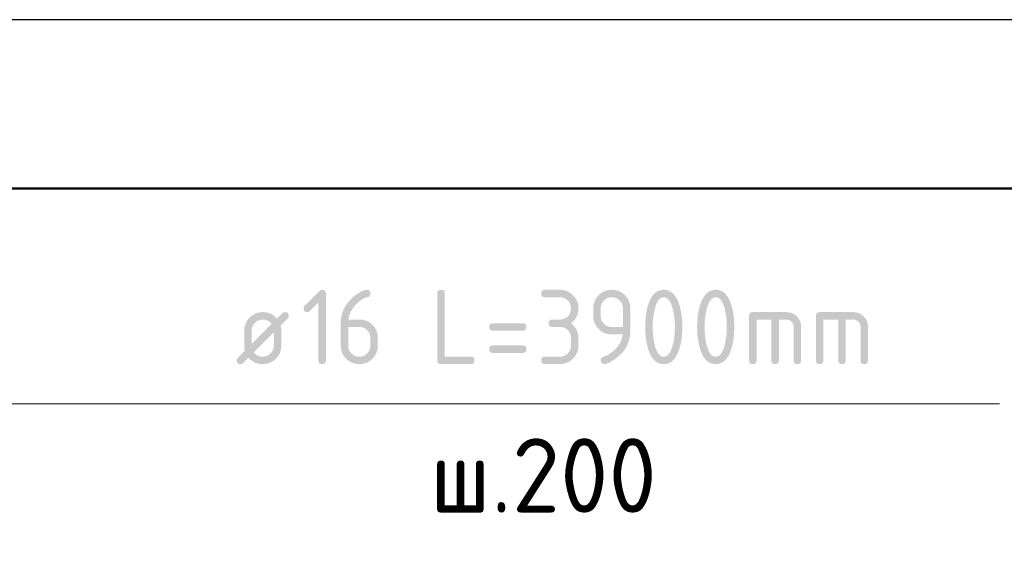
# Model space of a CAD drawing. Header units: millimetres. Extents: x 0 to 50400, y 0 to 35640.
# Tile 11 of 25: x 17994 to 21492, y 33718 to 35640. Entities that reach past the tile are written whole.
import ezdxf

# ---------------------------------------------------------------- set-up
doc = ezdxf.new("R2010")
doc.units = ezdxf.units.MM
for name, color, linetype, lineweight in [('Standard', 7, 'Continuous', 25), ('ДОП Верх по Х', 7, 'Continuous', 25), ('Позиционная метка номер позиции', 7, 'Continuous', 13)]:
    doc.layers.add(name, color=color, linetype=linetype, lineweight=lineweight)
doc.styles.add('ISOCPEUR', font='txt')

msp = doc.modelspace()

# ---------------------------------------------------------------- hatches: boundary and pattern name
at = {"layer": 'ДОП Верх по Х', "linetype": 'Continuous', "lineweight": 13, "transparency": 33554687}
for points in [[(19055.2, 34634.4), (19024.8, 34604), (19023.9, 34603.1), (19022.8, 34602.3), (19021.8, 34601.6), (19020.6, 34601.2), (19019.5, 34600.7), (19018.2, 34600.4), (19017, 34600.2), (19015.6, 34600.2), (19014, 34600.2), (19012.5, 34600.4), (19011.1, 34600.6), (19009.9, 34601), (19008.6, 34601.4), (19007.6, 34602.1), (19006.6, 34602.7), (19005.7, 34603.5), (19004.9, 34604.3), (19004.3, 34605.4), (19003.7, 34606.4), (19003.3, 34607.6), (19002.9, 34608.9), (19002.7, 34610.3), (19002.4, 34611.7), (19002.4, 34613.4), (19002.4, 34614.7), (19002.7, 34616), (19002.9, 34617.2), (19003.4, 34618.4), (19003.9, 34619.6), (19004.6, 34620.6), (19005.3, 34621.6), (19006.2, 34622.6), (19057.8, 34674.2), (19059.1, 34675.5), (19060.5, 34676.5), (19061.8, 34677.4), (19063.1, 34678.1), (19064.4, 34678.7), (19065.8, 34679.1), (19067.1, 34679.4), (19068.4, 34679.4), (19070.1, 34679.4), (19071.5, 34679.2), (19073, 34679), (19074.2, 34678.6), (19075.5, 34678.2), (19076.5, 34677.5), (19077.5, 34676.9), (19078.4, 34676.1), (19079.2, 34675.3), (19079.8, 34674.2), (19080.4, 34673.2), (19080.9, 34672), (19081.3, 34670.7), (19081.5, 34669.3), (19081.7, 34667.8), (19081.7, 34666.2), (19081.7, 34428.6), (19081.7, 34426.9), (19081.5, 34425.5), (19081.3, 34424.1), (19080.9, 34422.8), (19080.4, 34421.6), (19079.8, 34420.6), (19079.2, 34419.5), (19078.4, 34418.7), (19077.5, 34417.9), (19076.5, 34417.3), (19075.5, 34416.6), (19074.2, 34416.2), (19073, 34415.8), (19071.5, 34415.6), (19070.1, 34415.4), (19068.4, 34415.4), (19066.8, 34415.4), (19065.4, 34415.6), (19063.9, 34415.8), (19062.7, 34416.2), (19061.4, 34416.6), (19060.4, 34417.3), (19059.4, 34417.9), (19058.5, 34418.7), (19057.7, 34419.5), (19057.1, 34420.6), (19056.5, 34421.6), (19056, 34422.8), (19055.6, 34424.1), (19055.4, 34425.5), (19055.2, 34426.9), (19055.2, 34428.6)], [(19477.7, 34666.2), (19477.7, 34667.8), (19477.9, 34669.3), (19478.1, 34670.7), (19478.5, 34672), (19478.9, 34673.2), (19479.5, 34674.2), (19480.2, 34675.3), (19481, 34676.1), (19481.8, 34676.9), (19482.8, 34677.5), (19483.9, 34678.2), (19485.1, 34678.6), (19486.4, 34679), (19487.8, 34679.2), (19489.3, 34679.4), (19490.9, 34679.4), (19492.6, 34679.4), (19494, 34679.2), (19495.4, 34679), (19496.7, 34678.6), (19497.9, 34678.2), (19499, 34677.5), (19500, 34676.9), (19500.8, 34676.1), (19501.6, 34675.3), (19502.3, 34674.2), (19502.9, 34673.2), (19503.3, 34672), (19503.7, 34670.7), (19503.9, 34669.3), (19504.1, 34667.8), (19504.1, 34666.2), (19504.1, 34441.8), (19596.5, 34441.8), (19598.1, 34441.8), (19599.6, 34441.6), (19601, 34441.4), (19602.3, 34441), (19603.5, 34440.6), (19604.5, 34440), (19605.6, 34439.4), (19606.4, 34438.5), (19607.2, 34437.7), (19607.8, 34436.7), (19608.5, 34435.6), (19608.9, 34434.4), (19609.3, 34433.2), (19609.5, 34431.7), (19609.7, 34430.3), (19609.7, 34428.6), (19609.7, 34427), (19609.5, 34425.5), (19609.3, 34424.1), (19608.9, 34422.8), (19608.5, 34421.6), (19607.8, 34420.6), (19607.2, 34419.5), (19606.4, 34418.7), (19605.6, 34417.9), (19604.5, 34417.3), (19603.5, 34416.6), (19602.3, 34416.2), (19601, 34415.8), (19599.6, 34415.6), (19598.1, 34415.4), (19596.5, 34415.4), (19490.9, 34415.4), (19489.3, 34415.4), (19487.8, 34415.6), (19486.4, 34415.8), (19485.1, 34416.2), (19483.9, 34416.6), (19482.8, 34417.3), (19481.8, 34417.9), (19481, 34418.7), (19480.2, 34419.5), (19479.5, 34420.6), (19478.9, 34421.6), (19478.5, 34422.8), (19478.1, 34424.1), (19477.9, 34425.5), (19477.7, 34426.9), (19477.7, 34428.6)], [(19912.9, 34547.4), (19886.6, 34547.4), (19884.9, 34547.4), (19883.5, 34547.6), (19882, 34547.8), (19880.8, 34548.2), (19879.5, 34548.6), (19878.5, 34549.2), (19877.5, 34549.9), (19876.7, 34550.7), (19875.8, 34551.5), (19875.2, 34552.6), (19874.6, 34553.6), (19874.2, 34554.8), (19873.8, 34556.1), (19873.6, 34557.5), (19873.4, 34559), (19873.4, 34560.6), (19873.4, 34562.3), (19873.6, 34563.7), (19873.8, 34565.2), (19874.2, 34566.4), (19874.6, 34567.6), (19875.2, 34568.7), (19875.8, 34569.7), (19876.7, 34570.5), (19877.5, 34571.4), (19878.5, 34572), (19879.5, 34572.6), (19880.8, 34573), (19882, 34573.4), (19883.5, 34573.6), (19884.9, 34573.8), (19886.6, 34573.8), (19912.9, 34573.8), (19917.1, 34573.8), (19920.9, 34574.6), (19924.8, 34575.3), (19928.3, 34576.7), (19931.8, 34578.1), (19935, 34580.3), (19938.2, 34582.5), (19941, 34585.3), (19943.9, 34588.2), (19946.1, 34591.4), (19948.2, 34594.6), (19949.7, 34598.1), (19951.1, 34601.6), (19951.8, 34605.4), (19952.5, 34609.2), (19952.5, 34613.4), (19952.5, 34617.5), (19951.8, 34621.3), (19951.1, 34625.1), (19949.6, 34628.6), (19948.2, 34632.1), (19946, 34635.3), (19943.8, 34638.5), (19940.9, 34641.4), (19938, 34644.3), (19934.8, 34646.4), (19931.6, 34648.6), (19928.1, 34650), (19924.7, 34651.5), (19920.8, 34652.2), (19917, 34652.9), (19912.9, 34652.9), (19860.2, 34652.9), (19858.5, 34652.9), (19857.1, 34653.1), (19855.6, 34653.4), (19854.4, 34653.8), (19853.2, 34654.2), (19852.1, 34654.8), (19851.1, 34655.4), (19850.3, 34656.2), (19849.4, 34657.1), (19848.8, 34658.1), (19848.2, 34659.1), (19847.8, 34660.4), (19847.4, 34661.6), (19847.2, 34663.1), (19847, 34664.5), (19847, 34666.2), (19847, 34667.8), (19847.2, 34669.3), (19847.4, 34670.7), (19847.8, 34672), (19848.2, 34673.2), (19848.8, 34674.2), (19849.4, 34675.3), (19850.3, 34676.1), (19851.1, 34676.9), (19852.1, 34677.5), (19853.2, 34678.1), (19854.4, 34678.6), (19855.6, 34679), (19857.1, 34679.2), (19858.5, 34679.4), (19860.2, 34679.4), (19912.9, 34679.4), (19916.4, 34679.4), (19919.7, 34679.1), (19923, 34678.8), (19926.1, 34678.2), (19929.3, 34677.6), (19932.4, 34676.7), (19935.4, 34675.8), (19938.3, 34674.5), (19941.2, 34673.3), (19944, 34671.8), (19946.8, 34670.3), (19949.5, 34668.5), (19952.2, 34666.7), (19954.7, 34664.5), (19957.2, 34662.4), (19959.7, 34660), (19962.1, 34657.6), (19964.2, 34655), (19966.3, 34652.5), (19968.1, 34649.8), (19969.9, 34647.1), (19971.4, 34644.4), (19972.9, 34641.6), (19974.2, 34638.6), (19975.4, 34635.7), (19976.3, 34632.7), (19977.2, 34629.7), (19977.8, 34626.5), (19978.4, 34623.4), (19978.7, 34620.1), (19979, 34616.8), (19979, 34613.4), (19979, 34609.3), (19978.6, 34605.4), (19978.2, 34601.5), (19977.3, 34597.8), (19976.5, 34594.1), (19975.3, 34590.6), (19974, 34587.1), (19972.4, 34583.8), (19970.7, 34580.5), (19968.7, 34577.4), (19966.6, 34574.3), (19964.1, 34571.4), (19961.7, 34568.5), (19958.8, 34565.8), (19955.9, 34563.1), (19952.6, 34560.6), (19955.9, 34558.1), (19958.8, 34555.4), (19961.7, 34552.7), (19964.1, 34549.8), (19966.6, 34546.9), (19968.7, 34543.8), (19970.7, 34540.7), (19972.4, 34537.4), (19974, 34534.1), (19975.3, 34530.6), (19976.5, 34527.1), (19977.3, 34523.4), (19978.2, 34519.7), (19978.6, 34515.8), (19979, 34511.9), (19979, 34507.8), (19979, 34481.4), (19979, 34478), (19978.7, 34474.7), (19978.4, 34471.4), (19977.8, 34468.2), (19977.2, 34465), (19976.3, 34462), (19975.3, 34458.9), (19974.1, 34456), (19972.9, 34453.1), (19971.4, 34450.3), (19969.9, 34447.5), (19968.1, 34444.9), (19966.2, 34442.2), (19964.1, 34439.6), (19962, 34437.1), (19959.6, 34434.7), (19957.1, 34432.3), (19954.6, 34430.2), (19952, 34428.1), (19949.4, 34426.3), (19946.7, 34424.4), (19943.9, 34422.9), (19941.1, 34421.4), (19938.2, 34420.2), (19935.3, 34419), (19932.2, 34418.1), (19929.2, 34417.2), (19926.1, 34416.6), (19922.9, 34416), (19919.6, 34415.7), (19916.3, 34415.4), (19912.9, 34415.4), (19860.2, 34415.4), (19858.5, 34415.4), (19857.1, 34415.6), (19855.6, 34415.8), (19854.4, 34416.2), (19853.2, 34416.6), (19852.1, 34417.3), (19851.1, 34417.9), (19850.3, 34418.7), (19849.4, 34419.5), (19848.8, 34420.6), (19848.2, 34421.6), (19847.8, 34422.8), (19847.4, 34424.1), (19847.2, 34425.5), (19847, 34427), (19847, 34428.6), (19847, 34430.3), (19847.2, 34431.7), (19847.4, 34433.2), (19847.8, 34434.4), (19848.2, 34435.6), (19848.8, 34436.7), (19849.4, 34437.7), (19850.3, 34438.5), (19851.1, 34439.4), (19852.1, 34440), (19853.2, 34440.6), (19854.4, 34441), (19855.6, 34441.4), (19857.1, 34441.6), (19858.5, 34441.8), (19860.2, 34441.8), (19912.9, 34441.8), (19917.1, 34441.8), (19920.9, 34442.6), (19924.8, 34443.3), (19928.3, 34444.7), (19931.8, 34446.2), (19935, 34448.3), (19938.2, 34450.5), (19941, 34453.3), (19943.9, 34456.2), (19946.1, 34459.4), (19948.2, 34462.6), (19949.7, 34466.1), (19951.1, 34469.6), (19951.8, 34473.4), (19952.5, 34477.3), (19952.5, 34481.4), (19952.5, 34507.8), (19952.5, 34511.9), (19951.8, 34515.7), (19951.1, 34519.5), (19949.6, 34523), (19948.2, 34526.5), (19946, 34529.7), (19943.8, 34532.9), (19940.9, 34535.8), (19938, 34538.7), (19934.8, 34540.9), (19931.6, 34543), (19928.1, 34544.5), (19924.7, 34545.9), (19920.8, 34546.7), (19917, 34547.4)], [(20598.8, 34600), (20717.5, 34600), (20720.3, 34600), (20722.9, 34599.8), (20725.6, 34599.6), (20728.2, 34599.1), (20730.7, 34598.6), (20733.2, 34597.9), (20735.6, 34597.2), (20737.9, 34596.2), (20740.3, 34595.3), (20742.5, 34594.1), (20744.8, 34592.9), (20746.9, 34591.4), (20749, 34590), (20751, 34588.3), (20753, 34586.7), (20755, 34584.8), (20756.9, 34582.8), (20758.5, 34580.8), (20760.2, 34578.8), (20761.7, 34576.7), (20763.1, 34574.6), (20764.3, 34572.3), (20765.5, 34570.1), (20766.4, 34567.7), (20767.4, 34565.4), (20768.1, 34563), (20768.8, 34560.5), (20769.3, 34557.9), (20769.8, 34555.4), (20770, 34552.7), (20770.2, 34550.1), (20770.2, 34547.3), (20770.2, 34428.6), (20770.2, 34426.9), (20770, 34425.5), (20769.8, 34424), (20769.4, 34422.8), (20769, 34421.6), (20768.4, 34420.5), (20767.8, 34419.5), (20766.9, 34418.7), (20766.1, 34417.9), (20765.1, 34417.3), (20764.1, 34416.6), (20762.8, 34416.2), (20761.6, 34415.8), (20760.1, 34415.6), (20758.7, 34415.4), (20757, 34415.4), (20755.4, 34415.4), (20753.9, 34415.6), (20752.5, 34415.8), (20751.2, 34416.2), (20750, 34416.6), (20749, 34417.3), (20747.9, 34417.9), (20747.1, 34418.7), (20746.3, 34419.5), (20745.7, 34420.5), (20745, 34421.6), (20744.6, 34422.8), (20744.2, 34424), (20744, 34425.5), (20743.8, 34426.9), (20743.8, 34428.6), (20743.8, 34547.2), (20743.8, 34550), (20743.3, 34552.6), (20742.9, 34555.2), (20741.9, 34557.5), (20741, 34559.9), (20739.5, 34562), (20738.1, 34564.1), (20736.2, 34566), (20734.3, 34567.9), (20732.2, 34569.3), (20730.1, 34570.7), (20727.7, 34571.7), (20725.4, 34572.6), (20722.8, 34573.1), (20720.3, 34573.6), (20717.5, 34573.6), (20691.2, 34573.6), (20691.2, 34428.6), (20691.2, 34426.9), (20690.9, 34425.5), (20690.7, 34424), (20690.3, 34422.8), (20689.9, 34421.6), (20689.3, 34420.5), (20688.7, 34419.5), (20687.8, 34418.7), (20687, 34417.9), (20686, 34417.3), (20684.9, 34416.6), (20683.7, 34416.2), (20682.5, 34415.8), (20681, 34415.6), (20679.6, 34415.4), (20677.9, 34415.4), (20676.3, 34415.4), (20674.8, 34415.6), (20673.4, 34415.8), (20672.1, 34416.2), (20670.9, 34416.6), (20669.9, 34417.3), (20668.8, 34417.9), (20668, 34418.7), (20667.2, 34419.5), (20666.6, 34420.5), (20665.9, 34421.6), (20665.5, 34422.8), (20665.1, 34424), (20664.9, 34425.5), (20664.7, 34426.9), (20664.7, 34428.6), (20664.7, 34573.6), (20612, 34573.6), (20612, 34428.6), (20612, 34426.9), (20611.8, 34425.5), (20611.6, 34424), (20611.2, 34422.8), (20610.8, 34421.6), (20610.2, 34420.5), (20609.6, 34419.5), (20608.7, 34418.7), (20607.9, 34417.9), (20606.9, 34417.3), (20605.8, 34416.6), (20604.6, 34416.2), (20603.4, 34415.8), (20601.9, 34415.6), (20600.5, 34415.4), (20598.8, 34415.4), (20597.2, 34415.4), (20595.7, 34415.6), (20594.3, 34415.8), (20593, 34416.2), (20591.8, 34416.6), (20590.8, 34417.3), (20589.7, 34417.9), (20588.9, 34418.7), (20588.1, 34419.5), (20587.5, 34420.5), (20586.8, 34421.6), (20586.4, 34422.8), (20586, 34424), (20585.8, 34425.5), (20585.6, 34426.9), (20585.6, 34428.6), (20585.6, 34586.9), (20585.6, 34588.5), (20585.8, 34589.9), (20586, 34591.4), (20586.4, 34592.6), (20586.8, 34593.9), (20587.4, 34594.9), (20588.1, 34595.9), (20588.9, 34596.8), (20589.7, 34597.6), (20590.8, 34598.2), (20591.8, 34598.8), (20593, 34599.2), (20594.2, 34599.6), (20595.7, 34599.8), (20597.1, 34600)], [(20836.3, 34600), (20955, 34600), (20957.8, 34600), (20960.5, 34599.8), (20963.1, 34599.6), (20965.7, 34599.1), (20968.3, 34598.6), (20970.7, 34597.9), (20973.2, 34597.2), (20975.5, 34596.2), (20977.8, 34595.3), (20980.1, 34594.1), (20982.3, 34592.9), (20984.4, 34591.4), (20986.6, 34590), (20988.6, 34588.3), (20990.6, 34586.7), (20992.5, 34584.8), (20994.4, 34582.8), (20996.1, 34580.8), (20997.8, 34578.8), (20999.2, 34576.7), (21000.6, 34574.6), (21001.8, 34572.3), (21003, 34570.1), (21004, 34567.7), (21004.9, 34565.4), (21005.6, 34563), (21006.4, 34560.5), (21006.8, 34557.9), (21007.3, 34555.4), (21007.6, 34552.7), (21007.8, 34550.1), (21007.8, 34547.3), (21007.8, 34428.6), (21007.8, 34426.9), (21007.6, 34425.5), (21007.4, 34424), (21007, 34422.8), (21006.6, 34421.6), (21005.9, 34420.5), (21005.3, 34419.5), (21004.5, 34418.7), (21003.7, 34417.9), (21002.6, 34417.3), (21001.6, 34416.6), (21000.4, 34416.2), (20999.1, 34415.8), (20997.7, 34415.6), (20996.2, 34415.4), (20994.6, 34415.4), (20992.9, 34415.4), (20991.5, 34415.6), (20990, 34415.8), (20988.8, 34416.2), (20987.6, 34416.6), (20986.5, 34417.3), (20985.5, 34417.9), (20984.7, 34418.7), (20983.8, 34419.5), (20983.2, 34420.5), (20982.6, 34421.6), (20982.2, 34422.8), (20981.8, 34424), (20981.6, 34425.5), (20981.4, 34426.9), (20981.4, 34428.6), (20981.4, 34547.2), (20981.4, 34550), (20980.9, 34552.6), (20980.4, 34555.2), (20979.5, 34557.5), (20978.5, 34559.9), (20977.1, 34562), (20975.7, 34564.1), (20973.8, 34566), (20971.9, 34567.9), (20969.8, 34569.3), (20967.6, 34570.7), (20965.3, 34571.7), (20963, 34572.6), (20960.4, 34573.1), (20957.8, 34573.6), (20955, 34573.6), (20928.7, 34573.6), (20928.7, 34428.6), (20928.7, 34426.9), (20928.5, 34425.5), (20928.3, 34424), (20927.9, 34422.8), (20927.5, 34421.6), (20926.8, 34420.5), (20926.2, 34419.5), (20925.4, 34418.7), (20924.6, 34417.9), (20923.5, 34417.3), (20922.5, 34416.6), (20921.3, 34416.2), (20920, 34415.8), (20918.6, 34415.6), (20917.1, 34415.4), (20915.5, 34415.4), (20913.8, 34415.4), (20912.4, 34415.6), (20910.9, 34415.8), (20909.7, 34416.2), (20908.4, 34416.6), (20907.4, 34417.3), (20906.4, 34417.9), (20905.5, 34418.7), (20904.7, 34419.5), (20904.1, 34420.5), (20903.5, 34421.6), (20903.1, 34422.8), (20902.7, 34424), (20902.5, 34425.5), (20902.2, 34426.9), (20902.2, 34428.6), (20902.2, 34573.6), (20849.6, 34573.6), (20849.6, 34428.6), (20849.6, 34426.9), (20849.4, 34425.5), (20849.2, 34424), (20848.8, 34422.8), (20848.4, 34421.6), (20847.7, 34420.5), (20847.1, 34419.5), (20846.3, 34418.7), (20845.5, 34417.9), (20844.4, 34417.3), (20843.4, 34416.6), (20842.2, 34416.2), (20840.9, 34415.8), (20839.5, 34415.6), (20838, 34415.4), (20836.4, 34415.4), (20834.7, 34415.4), (20833.3, 34415.6), (20831.8, 34415.8), (20830.6, 34416.2), (20829.3, 34416.6), (20828.3, 34417.3), (20827.3, 34417.9), (20826.5, 34418.7), (20825.6, 34419.5), (20825, 34420.5), (20824.4, 34421.6), (20824, 34422.8), (20823.6, 34424), (20823.4, 34425.5), (20823.1, 34426.9), (20823.1, 34428.6), (20823.1, 34586.9), (20823.1, 34588.5), (20823.4, 34589.9), (20823.6, 34591.4), (20824, 34592.6), (20824.4, 34593.9), (20825, 34594.9), (20825.6, 34595.9), (20826.4, 34596.8), (20827.3, 34597.6), (20828.3, 34598.2), (20829.3, 34598.8), (20830.6, 34599.2), (20831.8, 34599.6), (20833.2, 34599.8), (20834.7, 34600)]]:
    msp.add_hatch(color=7, dxfattribs=at).paths.add_polyline_path(points, flags=16)
h = msp.add_hatch(color=7, dxfattribs=at)
h.paths.add_polyline_path([(19161, 34547.4), (19161, 34481.4), (19161, 34477.3), (19161.7, 34473.4), (19162.5, 34469.6), (19163.9, 34466.1), (19165.3, 34462.6), (19167.5, 34459.4), (19169.6, 34456.2), (19172.5, 34453.3), (19175.3, 34450.5), (19178.5, 34448.3), (19181.7, 34446.2), (19185.2, 34444.7), (19188.7, 34443.3), (19192.5, 34442.6), (19196.3, 34441.8), (19200.4, 34441.8), (19204.6, 34441.8), (19208.4, 34442.6), (19212.2, 34443.3), (19215.7, 34444.7), (19219.2, 34446.2), (19222.4, 34448.4), (19225.6, 34450.5), (19228.4, 34453.4), (19231.3, 34456.3), (19233.4, 34459.5), (19235.6, 34462.7), (19237, 34466.2), (19238.4, 34469.7), (19239.2, 34473.5), (19239.9, 34477.3), (19239.9, 34481.4), (19239.9, 34507.8), (19239.9, 34512), (19239.2, 34515.8), (19238.4, 34519.6), (19237, 34523.1), (19235.5, 34526.6), (19233.4, 34529.8), (19231.2, 34533), (19228.3, 34535.9), (19225.4, 34538.8), (19222.3, 34540.9), (19219.1, 34543.1), (19215.6, 34544.5), (19212.1, 34546), (19208.3, 34546.7), (19204.5, 34547.4), (19200.4, 34547.4)])
h.paths.add_polyline_path([(19226.7, 34679.4), (19228.4, 34679.4), (19229.8, 34679.2), (19231.2, 34679), (19232.5, 34678.6), (19233.7, 34678.2), (19234.7, 34677.5), (19235.8, 34676.9), (19236.6, 34676.1), (19237.4, 34675.3), (19238, 34674.2), (19238.6, 34673.2), (19239.1, 34672), (19239.5, 34670.7), (19239.7, 34669.3), (19239.9, 34667.8), (19239.9, 34666.2), (19239.9, 34663.7), (19239.5, 34661.8), (19239.1, 34659.9), (19238.2, 34658.5), (19237.4, 34657), (19236.2, 34656.1), (19235, 34655.2), (19233.3, 34654.8), (19229.7, 34653.9), (19226.1, 34652.6), (19222.6, 34651.4), (19219.1, 34649.8), (19215.7, 34648.3), (19212.4, 34646.4), (19209.1, 34644.5), (19205.9, 34642.3), (19202.7, 34640.1), (19199.6, 34637.6), (19196.5, 34635.1), (19193.5, 34632.2), (19190.6, 34629.4), (19187.7, 34626.3), (19184.9, 34623.1), (19182.1, 34619.6), (19177.8, 34614.1), (19174.4, 34608.5), (19170.9, 34602.9), (19168.4, 34597.2), (19165.9, 34591.5), (19164.3, 34585.6), (19162.7, 34579.8), (19162, 34573.8), (19200.5, 34573.8), (19204, 34573.8), (19207.3, 34573.5), (19210.7, 34573.2), (19213.9, 34572.6), (19217.1, 34572), (19220.2, 34571.1), (19223.3, 34570.2), (19226.2, 34569), (19229.1, 34567.8), (19231.9, 34566.3), (19234.7, 34564.8), (19237.3, 34563), (19240, 34561.2), (19242.5, 34559.1), (19245, 34557), (19247.4, 34554.6), (19249.7, 34552.2), (19251.8, 34549.7), (19253.9, 34547.2), (19255.7, 34544.5), (19257.5, 34541.8), (19258.9, 34539), (19260.4, 34536.3), (19261.6, 34533.3), (19262.8, 34530.4), (19263.7, 34527.3), (19264.6, 34524.3), (19265.1, 34521.1), (19265.7, 34517.9), (19266, 34514.6), (19266.3, 34511.3), (19266.3, 34507.8), (19266.3, 34481.4), (19266.3, 34478), (19266, 34474.6), (19265.7, 34471.3), (19265.1, 34468.1), (19264.5, 34464.9), (19263.6, 34461.9), (19262.7, 34458.8), (19261.5, 34455.9), (19260.3, 34453), (19258.8, 34450.2), (19257.3, 34447.4), (19255.5, 34444.7), (19253.7, 34442.1), (19251.6, 34439.5), (19249.5, 34437), (19247.1, 34434.6), (19244.7, 34432.2), (19242.1, 34430.1), (19239.6, 34428), (19236.9, 34426.2), (19234.3, 34424.4), (19231.5, 34422.9), (19228.7, 34421.4), (19225.8, 34420.2), (19222.9, 34419), (19219.8, 34418.1), (19216.8, 34417.2), (19213.6, 34416.6), (19210.5, 34416), (19207.2, 34415.7), (19203.9, 34415.4), (19200.4, 34415.4), (19197, 34415.4), (19193.7, 34415.7), (19190.4, 34416), (19187.2, 34416.6), (19184, 34417.2), (19181, 34418.1), (19177.9, 34419), (19175, 34420.2), (19172.1, 34421.4), (19169.3, 34422.9), (19166.5, 34424.3), (19163.8, 34426.1), (19161.2, 34427.9), (19158.7, 34430), (19156.1, 34432.1), (19153.7, 34434.5), (19151.3, 34436.9), (19149.3, 34439.4), (19147.1, 34441.9), (19145.4, 34444.6), (19143.6, 34447.2), (19142.1, 34450), (19140.6, 34452.8), (19139.4, 34455.7), (19138.2, 34458.6), (19137.3, 34461.6), (19136.4, 34464.6), (19135.8, 34467.8), (19135.2, 34471), (19134.9, 34474.3), (19134.6, 34477.6), (19134.6, 34481), (19134.6, 34560.6), (19134.6, 34566.2), (19135, 34571.6), (19135.5, 34577), (19136.4, 34582.3), (19137.4, 34587.6), (19138.7, 34592.7), (19140.1, 34597.7), (19142, 34602.6), (19143.9, 34607.5), (19146.2, 34612.3), (19148.5, 34617), (19151.3, 34621.6), (19154.1, 34626.2), (19157.3, 34630.6), (19160.6, 34635), (19164.3, 34639.2), (19167.2, 34642.5), (19170.1, 34645.5), (19173.1, 34648.5), (19176.1, 34651.3), (19179.1, 34654.1), (19182.2, 34656.7), (19185.3, 34659.3), (19188.5, 34661.6), (19191.6, 34663.9), (19194.8, 34666), (19198.1, 34668.1), (19201.4, 34669.9), (19204.6, 34671.8), (19208, 34673.4), (19211.3, 34675), (19214.8, 34676.4), (19216.7, 34677.1), (19218.4, 34677.7), (19220.1, 34678.3), (19221.6, 34678.6), (19223.1, 34679), (19224.4, 34679.2), (19225.7, 34679.4)], flags=16)
h = msp.add_hatch(color=7, dxfattribs=at)
h.paths.add_polyline_path([(20136.9, 34547.4), (20136.9, 34613.4), (20136.9, 34617.5), (20136.2, 34621.3), (20135.5, 34625.1), (20134.1, 34628.6), (20132.6, 34632.1), (20130.4, 34635.3), (20128.3, 34638.5), (20125.4, 34641.4), (20122.5, 34644.3), (20119.3, 34646.4), (20116.1, 34648.6), (20112.6, 34650.1), (20109.2, 34651.5), (20105.4, 34652.2), (20101.6, 34653), (20097.5, 34653), (20093.4, 34653), (20089.7, 34652.2), (20085.9, 34651.5), (20082.4, 34650.1), (20078.9, 34648.6), (20075.7, 34646.4), (20072.5, 34644.3), (20069.6, 34641.4), (20066.7, 34638.5), (20064.6, 34635.3), (20062.4, 34632.1), (20061, 34628.6), (20059.5, 34625.1), (20058.8, 34621.3), (20058.1, 34617.5), (20058.1, 34613.4), (20058.1, 34587), (20058.1, 34582.8), (20058.8, 34579), (20059.5, 34575.2), (20060.9, 34571.7), (20062.4, 34568.1), (20064.5, 34565), (20066.7, 34561.8), (20069.5, 34558.9), (20072.4, 34556), (20075.6, 34553.9), (20078.8, 34551.7), (20082.3, 34550.3), (20085.8, 34548.8), (20089.6, 34548.1), (20093.4, 34547.4), (20097.5, 34547.4)])
h.paths.add_polyline_path([(20071.3, 34415.4), (20069.9, 34415.4), (20068.7, 34415.6), (20067.5, 34415.9), (20066.4, 34416.4), (20065.2, 34416.9), (20064.1, 34417.6), (20063.1, 34418.4), (20062.1, 34419.4), (20061.1, 34420.4), (20060.3, 34421.5), (20059.6, 34422.5), (20059.1, 34423.7), (20058.6, 34424.8), (20058.3, 34426.1), (20058.1, 34427.3), (20058.1, 34428.6), (20058.1, 34430.9), (20058.5, 34432.7), (20058.9, 34434.6), (20059.7, 34436), (20060.6, 34437.5), (20061.8, 34438.4), (20063, 34439.4), (20064.7, 34440), (20068.2, 34441.2), (20071.5, 34442.5), (20074.8, 34443.8), (20077.8, 34445.1), (20080.8, 34446.5), (20083.5, 34448), (20086.2, 34449.4), (20088.6, 34451), (20093.9, 34454.4), (20098.6, 34458.1), (20103.3, 34461.8), (20107.4, 34465.7), (20111.6, 34469.6), (20115.1, 34473.8), (20118.7, 34477.9), (20121.6, 34482.3), (20124.6, 34486.6), (20127, 34491.2), (20129.3, 34495.8), (20131.1, 34500.7), (20132.9, 34505.5), (20134.1, 34510.6), (20135.3, 34515.6), (20136, 34520.9), (20097.5, 34520.9), (20094.1, 34520.9), (20090.8, 34521.2), (20087.5, 34521.5), (20084.3, 34522.1), (20081.1, 34522.7), (20078.1, 34523.7), (20075.1, 34524.6), (20072.2, 34525.8), (20069.2, 34527), (20066.5, 34528.5), (20063.7, 34530), (20061, 34531.8), (20058.4, 34533.6), (20055.8, 34535.7), (20053.3, 34537.8), (20050.9, 34540.3), (20048.5, 34542.7), (20046.4, 34545.2), (20044.3, 34547.7), (20042.5, 34550.4), (20040.7, 34553.1), (20039.2, 34555.9), (20037.7, 34558.7), (20036.5, 34561.6), (20035.2, 34564.5), (20034.3, 34567.6), (20033.4, 34570.6), (20032.8, 34573.8), (20032.2, 34576.9), (20031.9, 34580.2), (20031.6, 34583.5), (20031.6, 34587), (20031.6, 34613.4), (20031.6, 34616.8), (20031.9, 34620.1), (20032.2, 34623.4), (20032.8, 34626.6), (20033.4, 34629.7), (20034.3, 34632.8), (20035.2, 34635.8), (20036.5, 34638.8), (20037.7, 34641.7), (20039.2, 34644.5), (20040.7, 34647.3), (20042.5, 34649.9), (20044.3, 34652.6), (20046.4, 34655.1), (20048.5, 34657.7), (20050.9, 34660.1), (20053.3, 34662.5), (20055.8, 34664.6), (20058.4, 34666.7), (20061, 34668.5), (20063.7, 34670.3), (20066.5, 34671.8), (20069.3, 34673.4), (20072.2, 34674.6), (20075.1, 34675.8), (20078.1, 34676.7), (20081.2, 34677.6), (20084.3, 34678.2), (20087.5, 34678.8), (20090.8, 34679.1), (20094.1, 34679.4), (20097.5, 34679.4), (20101, 34679.4), (20104.3, 34679.1), (20107.6, 34678.8), (20110.8, 34678.2), (20113.9, 34677.6), (20117, 34676.7), (20120, 34675.8), (20123, 34674.6), (20125.9, 34673.4), (20128.7, 34671.9), (20131.5, 34670.4), (20134.1, 34668.7), (20136.8, 34666.9), (20139.3, 34664.8), (20141.8, 34662.7), (20144.2, 34660.3), (20146.6, 34657.9), (20148.7, 34655.4), (20150.8, 34652.9), (20152.6, 34650.2), (20154.4, 34647.6), (20155.9, 34644.8), (20157.4, 34642), (20158.6, 34639.1), (20159.8, 34636.2), (20160.7, 34633.2), (20161.6, 34630.1), (20162.2, 34627), (20162.8, 34623.8), (20163.1, 34620.5), (20163.4, 34617.2), (20163.4, 34613.8), (20163.4, 34534.2), (20163.4, 34530), (20163.1, 34525.9), (20162.9, 34521.8), (20162.4, 34517.8), (20161.9, 34513.9), (20161.2, 34510), (20160.5, 34506.1), (20159.5, 34502.4), (20158.5, 34498.6), (20157.3, 34494.9), (20156.1, 34491.3), (20154.6, 34487.8), (20153.2, 34484.2), (20151.4, 34480.8), (20149.7, 34477.4), (20147.8, 34474), (20145.8, 34470.7), (20143.6, 34467.5), (20141.4, 34464.3), (20139, 34461.2), (20136.6, 34458.1), (20133.9, 34455.1), (20131.2, 34452.1), (20128.3, 34449.3), (20125.3, 34446.4), (20122.2, 34443.6), (20119, 34440.8), (20115.6, 34438.2), (20112.2, 34435.5), (20108.5, 34433), (20104.9, 34430.4), (20101, 34428), (20098.4, 34426.4), (20096.1, 34425), (20093.7, 34423.7), (20091.6, 34422.5), (20089.4, 34421.3), (20087.3, 34420.3), (20085.3, 34419.3), (20083.5, 34418.5), (20081.6, 34417.8), (20079.9, 34417.2), (20078.2, 34416.6), (20076.7, 34416.2), (20075.2, 34415.8), (20073.8, 34415.6), (20072.4, 34415.4)], flags=16)
h = msp.add_hatch(color=7, dxfattribs=at)
h.paths.add_polyline_path([(20321.6, 34547.4), (20321.6, 34555.6), (20321.2, 34563.6), (20320.7, 34571.5), (20319.9, 34579.2), (20319, 34586.9), (20317.7, 34594.4), (20316.4, 34601.9), (20314.6, 34609.2), (20313.3, 34614.6), (20311.8, 34619.4), (20310.3, 34624.2), (20308.6, 34628.3), (20307, 34632.4), (20305.1, 34635.8), (20303.3, 34639.3), (20301.2, 34642), (20299.2, 34644.7), (20297, 34646.8), (20294.8, 34648.8), (20292.4, 34650.2), (20290, 34651.6), (20287.5, 34652.3), (20284.9, 34652.9), (20282.2, 34652.9), (20279.5, 34652.9), (20276.9, 34652.3), (20274.4, 34651.6), (20272, 34650.2), (20269.6, 34648.8), (20267.5, 34646.8), (20265.3, 34644.7), (20263.2, 34642), (20261.2, 34639.2), (20259.4, 34635.8), (20257.5, 34632.3), (20255.9, 34628.2), (20254.2, 34624.1), (20252.7, 34619.3), (20251.2, 34614.5), (20249.9, 34609), (20248.1, 34601.6), (20246.8, 34594), (20245.4, 34586.5), (20244.5, 34578.8), (20243.6, 34571.1), (20243.2, 34563.2), (20242.7, 34555.4), (20242.7, 34547.4), (20242.7, 34539.2), (20243.2, 34531.3), (20243.6, 34523.4), (20244.5, 34515.7), (20245.3, 34507.9), (20246.7, 34500.4), (20248, 34492.9), (20249.7, 34485.6), (20251, 34480.2), (20252.5, 34475.4), (20254, 34470.6), (20255.7, 34466.5), (20257.4, 34462.4), (20259.2, 34458.9), (20261.1, 34455.5), (20263.1, 34452.8), (20265.1, 34450.1), (20267.3, 34448), (20269.5, 34445.9), (20271.9, 34444.6), (20274.3, 34443.2), (20276.9, 34442.5), (20279.4, 34441.8), (20282.2, 34441.8), (20284.9, 34441.8), (20287.5, 34442.5), (20290, 34443.2), (20292.4, 34444.6), (20294.8, 34445.9), (20297, 34448), (20299.2, 34450.1), (20301.2, 34452.8), (20303.3, 34455.5), (20305.1, 34458.9), (20307, 34462.4), (20308.6, 34466.5), (20310.3, 34470.6), (20311.8, 34475.4), (20313.3, 34480.2), (20314.6, 34485.6), (20316.4, 34492.9), (20317.7, 34500.4), (20319, 34507.9), (20319.9, 34515.7), (20320.7, 34523.4), (20321.2, 34531.3), (20321.6, 34539.2)])
h.paths.add_polyline_path([(20348, 34547.4), (20348, 34541.5), (20347.9, 34535.8), (20347.7, 34530.1), (20347.3, 34524.6), (20347, 34519.1), (20346.4, 34513.8), (20345.9, 34508.5), (20345.2, 34503.4), (20344.4, 34498.3), (20343.5, 34493.4), (20342.6, 34488.5), (20341.5, 34483.8), (20340.4, 34479.1), (20339.2, 34474.6), (20337.9, 34470.1), (20336.5, 34465.8), (20334.3, 34459.5), (20331.9, 34454), (20329.5, 34448.5), (20326.7, 34443.7), (20324, 34439), (20320.9, 34435.1), (20317.8, 34431.1), (20314.4, 34428), (20311, 34424.8), (20307.3, 34422.5), (20303.6, 34420.1), (20299.6, 34418.5), (20295.5, 34417), (20291.2, 34416.2), (20286.8, 34415.4), (20282.2, 34415.4), (20277.5, 34415.4), (20273.2, 34416.2), (20268.8, 34417), (20264.8, 34418.5), (20260.7, 34420.1), (20257, 34422.5), (20253.3, 34424.8), (20249.9, 34427.9), (20246.5, 34431.1), (20243.5, 34435), (20240.4, 34438.9), (20237.6, 34443.6), (20234.9, 34448.3), (20232.4, 34453.8), (20230, 34459.3), (20227.9, 34465.6), (20226.4, 34469.9), (20225.2, 34474.4), (20223.9, 34478.9), (20222.8, 34483.6), (20221.7, 34488.3), (20220.8, 34493.2), (20219.9, 34498.1), (20219.2, 34503.2), (20218.5, 34508.4), (20217.9, 34513.7), (20217.4, 34519), (20217, 34524.5), (20216.7, 34530), (20216.5, 34535.7), (20216.3, 34541.5), (20216.3, 34547.4), (20216.3, 34553.3), (20216.5, 34559), (20216.7, 34564.8), (20217, 34570.3), (20217.4, 34575.8), (20217.9, 34581.1), (20218.5, 34586.4), (20219.2, 34591.5), (20219.9, 34596.7), (20220.8, 34601.6), (20221.7, 34606.5), (20222.8, 34611.2), (20223.9, 34615.9), (20225.2, 34620.4), (20226.4, 34624.9), (20227.9, 34629.2), (20230, 34635.5), (20232.4, 34641), (20234.9, 34646.4), (20237.6, 34651.1), (20240.4, 34655.9), (20243.5, 34659.8), (20246.5, 34663.7), (20249.9, 34666.8), (20253.3, 34670), (20257, 34672.3), (20260.7, 34674.7), (20264.8, 34676.2), (20268.8, 34677.8), (20273.2, 34678.6), (20277.5, 34679.4), (20282.2, 34679.4), (20286.8, 34679.4), (20291.2, 34678.6), (20295.5, 34677.8), (20299.6, 34676.2), (20303.6, 34674.7), (20307.3, 34672.3), (20311, 34669.9), (20314.4, 34666.8), (20317.8, 34663.6), (20320.9, 34659.7), (20324, 34655.8), (20326.7, 34651), (20329.5, 34646.3), (20331.9, 34640.8), (20334.3, 34635.3), (20336.5, 34629), (20337.9, 34624.7), (20339.2, 34620.2), (20340.4, 34615.7), (20341.5, 34611), (20342.6, 34606.3), (20343.5, 34601.4), (20344.4, 34596.5), (20345.2, 34591.4), (20345.9, 34586.3), (20346.4, 34581), (20347, 34575.7), (20347.3, 34570.2), (20347.7, 34564.7), (20347.9, 34559), (20348, 34553.3)], flags=16)
h = msp.add_hatch(color=7, dxfattribs=at)
h.paths.add_polyline_path([(20506.3, 34547.4), (20506.3, 34555.6), (20505.8, 34563.6), (20505.4, 34571.5), (20504.5, 34579.2), (20503.6, 34586.9), (20502.3, 34594.4), (20501, 34601.9), (20499.3, 34609.2), (20498, 34614.6), (20496.5, 34619.4), (20495, 34624.2), (20493.3, 34628.3), (20491.6, 34632.4), (20489.8, 34635.8), (20487.9, 34639.3), (20485.9, 34642), (20483.9, 34644.7), (20481.7, 34646.8), (20479.4, 34648.8), (20477.1, 34650.2), (20474.7, 34651.6), (20472.1, 34652.3), (20469.6, 34652.9), (20466.8, 34652.9), (20464.1, 34652.9), (20461.6, 34652.3), (20459, 34651.6), (20456.7, 34650.2), (20454.3, 34648.8), (20452.1, 34646.8), (20449.9, 34644.7), (20447.9, 34642), (20445.9, 34639.2), (20444, 34635.8), (20442.2, 34632.3), (20440.5, 34628.2), (20438.9, 34624.1), (20437.4, 34619.3), (20435.9, 34614.5), (20434.6, 34609), (20432.8, 34601.6), (20431.4, 34594), (20430.1, 34586.5), (20429.2, 34578.8), (20428.3, 34571.1), (20427.8, 34563.2), (20427.4, 34555.4), (20427.4, 34547.4), (20427.4, 34539.2), (20427.8, 34531.3), (20428.3, 34523.4), (20429.1, 34515.7), (20430, 34507.9), (20431.3, 34500.4), (20432.6, 34492.9), (20434.4, 34485.6), (20435.7, 34480.2), (20437.2, 34475.4), (20438.7, 34470.6), (20440.3, 34466.5), (20442, 34462.4), (20443.9, 34458.9), (20445.7, 34455.5), (20447.7, 34452.8), (20449.8, 34450.1), (20452, 34448), (20454.2, 34445.9), (20456.6, 34444.6), (20459, 34443.2), (20461.5, 34442.5), (20464.1, 34441.8), (20466.8, 34441.8), (20469.6, 34441.8), (20472.1, 34442.5), (20474.7, 34443.2), (20477.1, 34444.6), (20479.4, 34445.9), (20481.7, 34448), (20483.9, 34450.1), (20485.9, 34452.8), (20487.9, 34455.5), (20489.8, 34458.9), (20491.6, 34462.4), (20493.3, 34466.5), (20495, 34470.6), (20496.5, 34475.4), (20498, 34480.2), (20499.3, 34485.6), (20501, 34492.9), (20502.3, 34500.4), (20503.6, 34507.9), (20504.5, 34515.7), (20505.4, 34523.4), (20505.8, 34531.3), (20506.3, 34539.2)])
h.paths.add_polyline_path([(20532.7, 34547.4), (20532.7, 34541.5), (20532.5, 34535.8), (20532.3, 34530.1), (20532, 34524.6), (20531.6, 34519.1), (20531.1, 34513.8), (20530.5, 34508.5), (20529.8, 34503.4), (20529.1, 34498.3), (20528.2, 34493.4), (20527.3, 34488.5), (20526.2, 34483.8), (20525.1, 34479.1), (20523.8, 34474.6), (20522.6, 34470.1), (20521.1, 34465.8), (20519, 34459.5), (20516.6, 34454), (20514.1, 34448.5), (20511.4, 34443.7), (20508.6, 34439), (20505.5, 34435.1), (20502.5, 34431.1), (20499.1, 34428), (20495.7, 34424.8), (20492, 34422.5), (20488.2, 34420.1), (20484.2, 34418.5), (20480.2, 34417), (20475.8, 34416.2), (20471.5, 34415.4), (20466.8, 34415.4), (20462.1, 34415.4), (20457.8, 34416.2), (20453.5, 34417), (20449.4, 34418.5), (20445.4, 34420.1), (20441.7, 34422.5), (20438, 34424.8), (20434.6, 34427.9), (20431.2, 34431.1), (20428.1, 34435), (20425, 34438.9), (20422.3, 34443.6), (20419.5, 34448.3), (20417.1, 34453.8), (20414.6, 34459.3), (20412.5, 34465.6), (20411.1, 34469.9), (20409.8, 34474.4), (20408.5, 34478.9), (20407.4, 34483.6), (20406.4, 34488.3), (20405.5, 34493.2), (20404.6, 34498.1), (20403.8, 34503.2), (20403.1, 34508.4), (20402.6, 34513.7), (20402, 34519), (20401.7, 34524.5), (20401.3, 34530), (20401.1, 34535.7), (20400.9, 34541.5), (20400.9, 34547.4), (20400.9, 34553.3), (20401.1, 34559), (20401.3, 34564.8), (20401.7, 34570.3), (20402, 34575.8), (20402.6, 34581.1), (20403.1, 34586.4), (20403.8, 34591.5), (20404.6, 34596.7), (20405.5, 34601.6), (20406.4, 34606.5), (20407.4, 34611.2), (20408.5, 34615.9), (20409.8, 34620.4), (20411.1, 34624.9), (20412.5, 34629.2), (20414.6, 34635.5), (20417.1, 34641), (20419.5, 34646.4), (20422.3, 34651.1), (20425, 34655.9), (20428.1, 34659.8), (20431.2, 34663.7), (20434.6, 34666.8), (20438, 34670), (20441.7, 34672.3), (20445.4, 34674.7), (20449.4, 34676.2), (20453.5, 34677.8), (20457.8, 34678.6), (20462.1, 34679.4), (20466.8, 34679.4), (20471.5, 34679.4), (20475.8, 34678.6), (20480.2, 34677.8), (20484.2, 34676.2), (20488.2, 34674.7), (20492, 34672.3), (20495.7, 34669.9), (20499.1, 34666.8), (20502.5, 34663.6), (20505.5, 34659.7), (20508.6, 34655.8), (20511.4, 34651), (20514.1, 34646.3), (20516.6, 34640.8), (20519, 34635.3), (20521.1, 34629), (20522.6, 34624.7), (20523.8, 34620.2), (20525.1, 34615.7), (20526.2, 34611), (20527.3, 34606.3), (20528.2, 34601.4), (20529.1, 34596.5), (20529.8, 34591.4), (20530.5, 34586.3), (20531.1, 34581), (20531.6, 34575.7), (20532, 34570.2), (20532.3, 34564.7), (20532.5, 34559), (20532.7, 34553.3)], flags=16)
h = msp.add_hatch(color=7, dxfattribs=at)
h.paths.add_polyline_path([(18920.5, 34552.3), (18921.9, 34548.3), (18922.6, 34543.7), (18923.2, 34539.2), (18923.2, 34534.1), (18923.2, 34481.3), (18923.2, 34477.9), (18922.9, 34474.6), (18922.6, 34471.3), (18922, 34468.2), (18921.4, 34465), (18920.5, 34461.9), (18919.6, 34458.9), (18918.4, 34456), (18917.2, 34453.1), (18915.7, 34450.3), (18914.2, 34447.5), (18912.4, 34444.8), (18910.6, 34442.2), (18908.5, 34439.6), (18906.4, 34437.1), (18904, 34434.7), (18901.6, 34432.3), (18899, 34430.2), (18896.5, 34428), (18893.8, 34426.2), (18891.2, 34424.4), (18888.4, 34422.9), (18885.6, 34421.4), (18882.7, 34420.2), (18879.8, 34419), (18876.8, 34418.1), (18873.7, 34417.2), (18870.6, 34416.6), (18867.4, 34416), (18864.1, 34415.7), (18860.8, 34415.4), (18857.4, 34415.4), (18853.6, 34415.4), (18850, 34415.8), (18846.4, 34416.1), (18842.9, 34416.8), (18839.4, 34417.6), (18836.1, 34418.7), (18832.8, 34419.7), (18829.7, 34421.2), (18826.5, 34422.6), (18823.5, 34424.5), (18820.6, 34426.3), (18817.8, 34428.4), (18814.9, 34430.6), (18812.3, 34433.2), (18809.6, 34435.7), (18807.1, 34438.6), (18787.8, 34419.2), (18786.8, 34418.2), (18785.8, 34417.5), (18784.7, 34416.8), (18783.5, 34416.3), (18782.4, 34415.9), (18781.1, 34415.6), (18779.8, 34415.4), (18778.4, 34415.4), (18776.7, 34415.4), (18775.3, 34415.6), (18773.8, 34415.8), (18772.6, 34416.2), (18771.4, 34416.6), (18770.3, 34417.3), (18769.3, 34417.9), (18768.5, 34418.7), (18767.7, 34419.5), (18767, 34420.5), (18766.4, 34421.6), (18766, 34422.8), (18765.6, 34424), (18765.4, 34425.5), (18765.2, 34426.9), (18765.2, 34428.6), (18765.2, 34430), (18765.4, 34431.3), (18765.7, 34432.6), (18766.1, 34433.7), (18766.6, 34434.9), (18767.3, 34436), (18768, 34437), (18769, 34438), (18794.2, 34463.2), (18792.8, 34467.2), (18792.1, 34471.7), (18791.5, 34476.2), (18791.5, 34481.3), (18791.5, 34534.1), (18791.5, 34537.5), (18791.8, 34540.8), (18792.1, 34544.1), (18792.7, 34547.3), (18793.3, 34550.5), (18794.2, 34553.5), (18795.1, 34556.5), (18796.3, 34559.5), (18797.5, 34562.4), (18799, 34565.2), (18800.5, 34568), (18802.3, 34570.6), (18804.1, 34573.3), (18806.2, 34575.8), (18808.3, 34578.3), (18810.7, 34580.8), (18813.1, 34583.2), (18815.7, 34585.3), (18818.2, 34587.4), (18820.8, 34589.2), (18823.5, 34591), (18826.3, 34592.5), (18829.1, 34594), (18832, 34595.2), (18834.9, 34596.4), (18837.9, 34597.3), (18841, 34598.2), (18844.1, 34598.8), (18847.3, 34599.4), (18850.6, 34599.7), (18853.9, 34600), (18857.3, 34600), (18861.1, 34600), (18864.8, 34599.7), (18868.4, 34599.3), (18871.9, 34598.6), (18875.4, 34597.9), (18878.7, 34596.8), (18882, 34595.7), (18885.1, 34594.2), (18888.3, 34592.8), (18891.2, 34591), (18894.2, 34589.2), (18897, 34587), (18899.8, 34584.8), (18902.5, 34582.3), (18905.1, 34579.8), (18907.6, 34576.9), (18926.9, 34596.2), (18927.9, 34597.2), (18928.9, 34597.9), (18930, 34598.6), (18931.2, 34599.1), (18932.4, 34599.6), (18933.6, 34599.8), (18934.9, 34600), (18936.3, 34600), (18938, 34600), (18939.4, 34599.8), (18940.9, 34599.6), (18942.1, 34599.2), (18943.3, 34598.8), (18944.4, 34598.2), (18945.4, 34597.6), (18946.2, 34596.8), (18947.1, 34595.9), (18947.7, 34594.9), (18948.3, 34593.9), (18948.7, 34592.6), (18949.1, 34591.4), (18949.3, 34589.9), (18949.5, 34588.5), (18949.5, 34586.9), (18949.5, 34585.5), (18949.3, 34584.2), (18949, 34582.9), (18948.6, 34581.7), (18948.1, 34580.5), (18947.4, 34579.5), (18946.7, 34578.4), (18945.7, 34577.5)], flags=16)
h.paths.add_polyline_path([(18896.8, 34528.6), (18825.6, 34457.4), (18827.1, 34455.5), (18828.7, 34453.8), (18830.3, 34452.1), (18832, 34450.6), (18833.7, 34449.1), (18835.6, 34447.9), (18837.4, 34446.7), (18839.4, 34445.7), (18841.4, 34444.8), (18843.5, 34444), (18845.6, 34443.3), (18847.8, 34442.8), (18850, 34442.3), (18852.4, 34442.1), (18854.7, 34441.8), (18857.2, 34441.8), (18861.3, 34441.8), (18865.1, 34442.6), (18868.9, 34443.3), (18872.4, 34444.7), (18875.9, 34446.2), (18879.1, 34448.4), (18882.3, 34450.5), (18885.2, 34453.4), (18888.1, 34456.3), (18890.3, 34459.5), (18892.4, 34462.7), (18893.9, 34466.2), (18895.3, 34469.7), (18896.1, 34473.5), (18896.8, 34477.3), (18896.8, 34481.4)])
h.paths.add_polyline_path([(18889.1, 34558), (18887.7, 34559.9), (18886.1, 34561.7), (18884.6, 34563.4), (18882.8, 34564.8), (18881.2, 34566.3), (18879.3, 34567.5), (18877.5, 34568.7), (18875.5, 34569.7), (18873.5, 34570.7), (18871.4, 34571.4), (18869.3, 34572.1), (18867.1, 34572.6), (18864.8, 34573.1), (18862.4, 34573.4), (18860, 34573.6), (18857.5, 34573.6), (18853.4, 34573.6), (18849.6, 34572.9), (18845.8, 34572.1), (18842.3, 34570.7), (18838.8, 34569.2), (18835.6, 34567.1), (18832.4, 34564.9), (18829.5, 34562), (18826.6, 34559.1), (18824.4, 34555.9), (18822.3, 34552.7), (18820.8, 34549.2), (18819.4, 34545.7), (18818.6, 34541.9), (18817.9, 34538.1), (18817.9, 34534), (18817.9, 34486.8)])
h = msp.add_hatch(color=7, dxfattribs=at)
h.paths.add_polyline_path([(19781, 34534.2), (19675.5, 34534.2), (19673.8, 34534.2), (19672.4, 34534.4), (19670.9, 34534.6), (19669.7, 34535), (19668.5, 34535.4), (19667.4, 34536), (19666.4, 34536.7), (19665.6, 34537.5), (19664.8, 34538.3), (19664.1, 34539.3), (19663.5, 34540.4), (19663.1, 34541.6), (19662.7, 34542.8), (19662.5, 34544.3), (19662.3, 34545.7), (19662.3, 34547.4), (19662.3, 34549), (19662.5, 34550.5), (19662.7, 34551.9), (19663.1, 34553.2), (19663.5, 34554.4), (19664.1, 34555.5), (19664.8, 34556.5), (19665.6, 34557.3), (19666.4, 34558.1), (19667.4, 34558.8), (19668.5, 34559.4), (19669.7, 34559.8), (19670.9, 34560.2), (19672.4, 34560.4), (19673.8, 34560.6), (19675.5, 34560.6), (19781, 34560.6), (19782.7, 34560.6), (19784.1, 34560.4), (19785.6, 34560.2), (19786.8, 34559.8), (19788, 34559.4), (19789.1, 34558.8), (19790.1, 34558.1), (19790.9, 34557.3), (19791.8, 34556.5), (19792.4, 34555.5), (19793, 34554.4), (19793.4, 34553.2), (19793.8, 34551.9), (19794, 34550.5), (19794.2, 34549), (19794.2, 34547.4), (19794.2, 34545.7), (19794, 34544.3), (19793.8, 34542.8), (19793.4, 34541.6), (19793, 34540.4), (19792.4, 34539.3), (19791.8, 34538.3), (19790.9, 34537.5), (19790.1, 34536.7), (19789.1, 34536), (19788, 34535.4), (19786.8, 34535), (19785.6, 34534.6), (19784.1, 34534.4), (19782.7, 34534.2)], flags=16)
h.paths.add_polyline_path([(19781, 34455.1), (19675.5, 34455.1), (19673.8, 34455.1), (19672.4, 34455.3), (19670.9, 34455.5), (19669.7, 34455.9), (19668.5, 34456.3), (19667.4, 34456.9), (19666.4, 34457.5), (19665.6, 34458.4), (19664.8, 34459.2), (19664.1, 34460.2), (19663.5, 34461.3), (19663.1, 34462.5), (19662.7, 34463.7), (19662.5, 34465.2), (19662.3, 34466.6), (19662.3, 34468.3), (19662.3, 34469.9), (19662.5, 34471.4), (19662.7, 34472.8), (19663.1, 34474.1), (19663.5, 34475.3), (19664.1, 34476.4), (19664.8, 34477.4), (19665.6, 34478.2), (19666.4, 34479), (19667.4, 34479.7), (19668.5, 34480.3), (19669.7, 34480.7), (19670.9, 34481.1), (19672.4, 34481.3), (19673.8, 34481.5), (19675.5, 34481.5), (19781, 34481.5), (19782.7, 34481.5), (19784.1, 34481.3), (19785.6, 34481.1), (19786.8, 34480.7), (19788, 34480.3), (19789.1, 34479.7), (19790.1, 34479), (19790.9, 34478.2), (19791.8, 34477.4), (19792.4, 34476.4), (19793, 34475.3), (19793.4, 34474.1), (19793.8, 34472.8), (19794, 34471.4), (19794.2, 34469.9), (19794.2, 34468.3), (19794.2, 34466.6), (19794, 34465.2), (19793.8, 34463.7), (19793.4, 34462.5), (19793, 34461.3), (19792.4, 34460.2), (19791.8, 34459.2), (19790.9, 34458.4), (19790.1, 34457.5), (19789.1, 34456.9), (19788, 34456.3), (19786.8, 34455.9), (19785.6, 34455.5), (19784.1, 34455.3), (19782.7, 34455.1)], flags=16)

# ---------------------------------------------------------------- linework, layer by layer
at = {"layer": 'Standard', "color": 7, "linetype": 'Continuous', "lineweight": 25, "transparency": 33554687}
msp.add_lwpolyline([(0, 0), (50400, 0), (50400, 35640), (0, 35640), (0, 0)], close=True, dxfattribs=at)
at = {"layer": 'Standard', "color": 7, "linetype": 'Continuous', "lineweight": 50, "transparency": 33554687}
msp.add_lwpolyline([(2400, 35040), (49800, 35040), (49800, 600), (2400, 600), (2400, 35040)], close=True, dxfattribs=at)
at = {"layer": 'Позиционная метка номер позиции', "color": 7, "linetype": 'Continuous', "lineweight": 13, "transparency": 33554687}
msp.add_lwpolyline([(15460.6, 32112.4), (15778.8, 32430.6), (15778.8, 34274.6), (21474.8, 34274.6)], dxfattribs=at)

# ---------------------------------------------------------------- texts
at = {"layer": 'ДОП Верх по Х', "color": 7, "linetype": 'Continuous', "lineweight": 13, "transparency": 33554687, "insert": (19451.4, 33887.4), "char_height": 264, "width": 1154.563, "attachment_point": 7, "style": 'ISOCPEUR'}
msp.add_mtext('\\W0.95;ш.200 ', dxfattribs=at)

doc.saveas('drawing.dxf')
